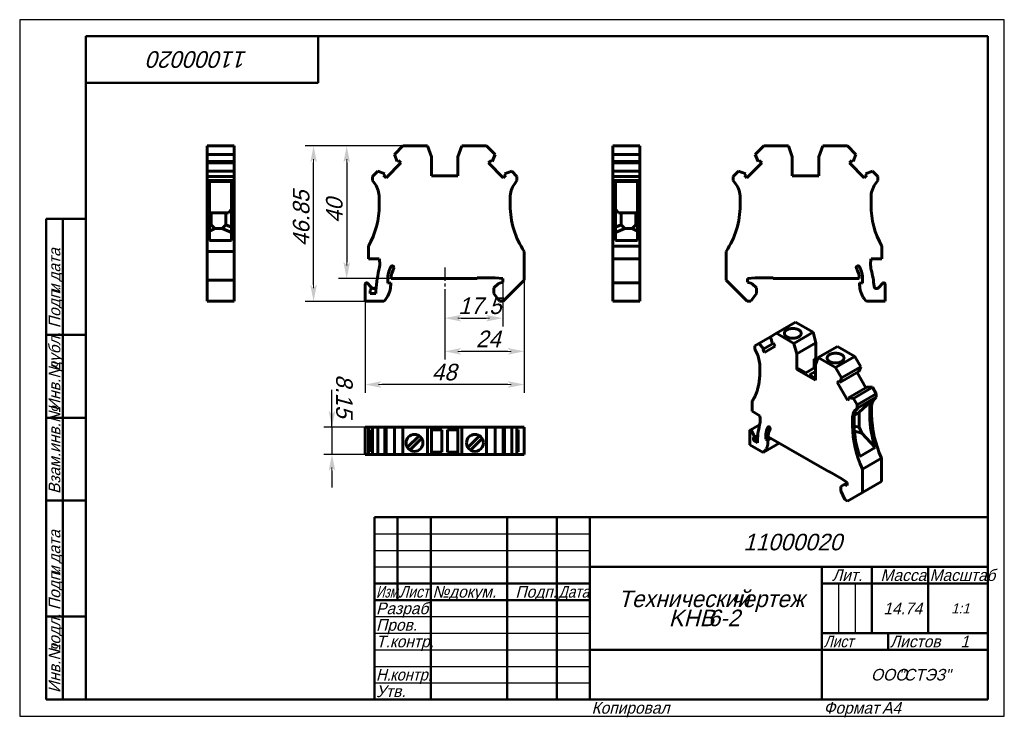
# Model space of a CAD drawing. Header units: millimetres. Extents: x 0 to 297, y 0 to 210.
import ezdxf

# ---------------------------------------------------------------- set-up
doc = ezdxf.new("R2010")
doc.units = ezdxf.units.MM
doc.linetypes.add('CENTER_per1_scale0.127559', pattern=[6.48, 4.05, -0.81, 0.81, -0.81])
doc.styles.add('TextStyle_1', font='T-FLEX Type A.TTF', dxfattribs={"oblique": 15, "height": 5})
doc.styles.add('TextStyle_2', font='T-FLEX Type A.TTF', dxfattribs={"oblique": 15, "height": 3.5})
doc.styles.add('TextStyle_3', font='T-FLEX Type A.TTF', dxfattribs={"width": 0.744064, "oblique": 15, "height": 3.5})
doc.styles.add('TextStyle_4', font='T-FLEX Type A.TTF', dxfattribs={"width": 0.883061, "oblique": 15, "height": 3.5})
doc.styles.add('TextStyle_5', font='T-FLEX Type A.TTF', dxfattribs={"width": 0.94413, "oblique": 15, "height": 3.5})
doc.styles.add('TextStyle_6', font='T-FLEX Type A.TTF', dxfattribs={"width": 0.98844, "oblique": 15, "height": 3.5})
doc.styles.add('TextStyle_7', font='T-FLEX Type A.TTF', dxfattribs={"oblique": 15, "height": 5})
doc.styles.add('TextStyle_8', font='T-FLEX Type A.TTF', dxfattribs={"oblique": 15, "height": 3})
doc.styles.add('TextStyle_9', font='T-FLEX Type A.TTF', dxfattribs={"oblique": 15, "height": 3.5})
doc.dimstyles.new('DIM_ST_1', dxfattribs={"dimtxt": 5, "dimasz": 5, "dimexe": 2.5, "dimexo": 0, "dimtad": 1, "dimrnd": 0.01, "dimdsep": 46, "dimtxsty": 'TextStyle_1', "dimblk": 'Arrow_3_C7_Status', "dimcen": 0.09, "dimclrd": 7, "dimclre": 7, "dimclrt": 7, "dimazin": 0, "dimtfac": 1, "dimtdec": 0, "dimtmove": 0, "dimatfit": 0, "dimldrblk": 'NONE', "dimfxl": 1, "dimtvp": 1, "dimtolj": 1, "dimarcsym": 0})
doc.dimstyles.new('DIM_ST_2', dxfattribs={"dimtxt": 5, "dimasz": 5, "dimexe": 2.5, "dimexo": 0, "dimtad": 1, "dimrnd": 0.01, "dimdsep": 46, "dimtxsty": 'TextStyle_1', "dimblk": 'Arrow_3_C7_Status', "dimcen": 0.09, "dimclrd": 7, "dimclre": 7, "dimclrt": 7, "dimazin": 0, "dimtfac": 1, "dimtdec": 0, "dimtmove": 0, "dimatfit": 0, "dimldrblk": 'NONE', "dimfxl": 1, "dimtvp": 1, "dimtolj": 1, "dimarcsym": 0})

# ---------------------------------------------------------------- blocks, each defined once
blk = doc.blocks.new('Arrow_3_C7_Status')
at = {"color": 7, "linetype": 'Continuous', "lineweight": 0}
blk.add_line((-1, 0), (-0.8, 0), dxfattribs=at)
at = {"color": 7}
blk.add_solid([(-1, -0.2), (0, 0), (-0.8, 0), (-1, 0.2)], dxfattribs=at)
blk = doc.blocks.new('*D5')
at = {"color": 7, "lineweight": -2}
for p, q in [((152.2, 131.48), (152.2, 97.5)), ((104.2, 125.08), (104.2, 97.5)), ((147.2, 100), (109.2, 100))]:
    blk.add_line(p, q, dxfattribs=at)
at = {"layer": 'Defpoints', "color": 0}
for p in [(152.2, 131.48), (104.2, 125.08), (104.2, 100)]:
    blk.add_point(p, dxfattribs=at)
at = {"color": 7, "lineweight": -2, "xscale": 5, "yscale": 5, "zscale": 5, "rotation": 180}
blk.add_blockref('Arrow_3_C7_Status', (104.2, 100), dxfattribs=at)
at = {"color": 7, "lineweight": -2, "xscale": 5, "yscale": 5, "zscale": 5}
blk.add_blockref('Arrow_3_C7_Status', (152.2, 100), dxfattribs=at)
blk = doc.blocks.new('_None')
blk = doc.blocks.new('*D6')
at = {"color": 7, "lineweight": -2}
for p, q in [((115.6, 171.94), (96.14, 171.94)), ((98.64, 166.94), (98.64, 136.93)), ((112.01, 131.93), (96.14, 131.93))]:
    blk.add_line(p, q, dxfattribs=at)
at = {"layer": 'Defpoints', "color": 0}
for p in [(115.6, 171.94), (98.64, 131.93), (112.01, 131.93)]:
    blk.add_point(p, dxfattribs=at)
at = {"color": 7, "lineweight": -2, "xscale": 5, "yscale": 5, "zscale": 5}
for p, rotation in [((98.64, 171.94), 90), ((98.64, 131.93), 270)]:
    blk.add_blockref('Arrow_3_C7_Status', p, dxfattribs=dict(at, rotation=rotation))
blk = doc.blocks.new('*D7')
at = {"color": 7, "lineweight": -2}
for p, q in [((152.2, 131.48), (152.2, 107.5)), ((128.2, 128.79), (128.2, 107.5)), ((147.2, 110), (133.2, 110))]:
    blk.add_line(p, q, dxfattribs=at)
at = {"layer": 'Defpoints', "color": 0}
for p in [(152.2, 131.48), (128.2, 128.79), (128.2, 110)]:
    blk.add_point(p, dxfattribs=at)
at = {"color": 7, "lineweight": -2, "xscale": 5, "yscale": 5, "zscale": 5, "rotation": 180}
blk.add_blockref('Arrow_3_C7_Status', (128.2, 110), dxfattribs=at)
at = {"color": 7, "lineweight": -2, "xscale": 5, "yscale": 5, "zscale": 5}
blk.add_blockref('Arrow_3_C7_Status', (152.2, 110), dxfattribs=at)
blk = doc.blocks.new('*D8')
at = {"color": 7, "lineweight": -2}
for p, q in [((115.6, 171.94), (86.14, 171.94)), ((88.64, 130.08), (88.64, 166.94)), ((104.2, 125.08), (86.14, 125.08))]:
    blk.add_line(p, q, dxfattribs=at)
at = {"layer": 'Defpoints', "color": 0}
for p in [(88.64, 171.94), (115.6, 171.94), (104.2, 125.08)]:
    blk.add_point(p, dxfattribs=at)
at = {"color": 7, "lineweight": -2, "xscale": 5, "yscale": 5, "zscale": 5}
for p, rotation in [((88.64, 171.94), 90), ((88.64, 125.08), 270)]:
    blk.add_blockref('Arrow_3_C7_Status', p, dxfattribs=dict(at, rotation=rotation))
blk = doc.blocks.new('*D9')
at = {"color": 7, "lineweight": -2}
for p, q in [((145.7, 130.83), (145.7, 117.5)), ((128.2, 128.79), (128.2, 117.5)), ((133.2, 120), (140.7, 120))]:
    blk.add_line(p, q, dxfattribs=at)
at = {"layer": 'Defpoints', "color": 0}
for p in [(145.7, 130.83), (128.2, 128.79), (145.7, 120)]:
    blk.add_point(p, dxfattribs=at)
at = {"color": 7, "lineweight": -2, "xscale": 5, "yscale": 5, "zscale": 5, "rotation": 180}
blk.add_blockref('Arrow_3_C7_Status', (128.2, 120), dxfattribs=at)
at = {"color": 7, "lineweight": -2, "xscale": 5, "yscale": 5, "zscale": 5}
blk.add_blockref('Arrow_3_C7_Status', (145.7, 120), dxfattribs=at)
blk = doc.blocks.new('*D10')
at = {"color": 7, "lineweight": -2}
for p, q in [((94.2, 87.09), (94.2, 98.4)), ((94.2, 92.09), (94.2, 97.09)), ((104.2, 87.09), (91.7, 87.09)), ((94.2, 87.09), (94.2, 78.94)), ((104.2, 78.94), (91.7, 78.94)), ((94.2, 73.94), (94.2, 68.94))]:
    blk.add_line(p, q, dxfattribs=at)
at = {"layer": 'Defpoints', "color": 0}
for p in [(104.2, 87.09), (94.2, 78.94), (104.2, 78.94)]:
    blk.add_point(p, dxfattribs=at)
at = {"color": 7, "lineweight": -2, "xscale": 5, "yscale": 5, "zscale": 5}
for p, rotation in [((94.2, 87.09), 269.9999999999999), ((94.2, 78.94), 89.9999999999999)]:
    blk.add_blockref('Arrow_3_C7_Status', p, dxfattribs=dict(at, rotation=rotation))
blk = doc.blocks.new('_FR1Страница_1')
at = {"color": 7, "linetype": 'Continuous', "lineweight": 25}
for p, q in [((0, 210), (0, 0)), ((297, 210), (0, 210)), ((297, 0), (297, 210)), ((107, 55), (172, 55)), ((107, 50), (172, 50)), ((107, 45), (172, 45)), ((247, 40), (247, 25)), ((252, 40), (252, 25)), ((107, 30), (172, 30)), ((107, 25), (172, 25)), ((107, 20), (172, 20)), ((242, 20), (292, 20)), ((262, 20), (262, 20)), ((107, 15), (172, 15)), ((107, 10), (172, 10)), ((0, 0), (297, 0))]:
    blk.add_line(p, q, dxfattribs=at)
at = {"color": 7, "linetype": 'Continuous', "lineweight": 50}
for p, q in [((20, 5), (20, 205)), ((20, 205), (292, 205)), ((90, 191), (90, 205)), ((292, 205), (292, 5)), ((20, 191), (90, 191)), ((8, 5), (8, 150)), ((8, 150), (20, 150)), ((13, 150), (13, 5)), ((8, 115), (20, 115)), ((8, 90), (20, 90)), ((20, 65), (8, 65)), ((107, 5), (107, 60)), ((107, 60), (292, 60)), ((114, 60), (114, 35)), ((124, 60), (124, 5)), ((147, 60), (147, 5)), ((162, 60), (162, 5)), ((172, 60), (172, 5)), ((172, 45), (292, 45)), ((242, 45), (242, 5)), ((257, 45), (257, 25)), ((274, 45), (274, 25)), ((107, 40), (172, 40)), ((242, 40), (292, 40)), ((107, 35), (172, 35)), ((8, 30), (20, 30)), ((242, 25), (292, 25)), ((262, 25), (262, 20)), ((172, 20), (292, 20)), ((20, 5), (8, 5)), ((292, 5), (20, 5))]:
    blk.add_line(p, q, dxfattribs=at)
at = {"color": 7, "oblique": 15}
for s, height, rotation, style, p in [('11000020', 5, 180, 'TextStyle_7', (68.7, 200.5)), ('дата', 3.5, 90, 'TextStyle_2', (12.25, 131.01)), ('Подп.', 3.5, 90, 'TextStyle_2', (12.25, 117)), ('и', 3.5, 90, 'TextStyle_2', (12.25, 127.51)), ('дубл.', 3.5, 90, 'TextStyle_2', (12.25, 104.01)), ('Инв.№', 3.5, 90, 'TextStyle_2', (12.25, 92)), ('Взам.инв.№', 3.5, 90, 'TextStyle_2', (12.25, 67)), ('дата', 3.5, 90, 'TextStyle_2', (12.25, 46.01)), ('Подп.', 3.5, 90, 'TextStyle_2', (12.25, 32)), ('и', 3.5, 90, 'TextStyle_2', (12.25, 42.51)), ('подл.', 3.5, 90, 'TextStyle_2', (12.25, 19.01)), ('Инв.№', 3.5, 90, 'TextStyle_2', (12.25, 7))]:
    blk.add_text(s, height=height, rotation=rotation, dxfattribs=dict(at, style=style)).set_placement(p)
for s, height, style, p in [('11000020', 5, 'TextStyle_7', (218.3, 50)), ('Лит.', 3.5, 'TextStyle_2', (245.03, 40.76)), ('Масса', 3.5, 'TextStyle_2', (259.65, 40.76)), ('№', 3.5, 'TextStyle_2', (124.5, 35.75)), ('Подп.', 3.5, 'TextStyle_2', (149.53, 35.75)), ('докум.', 3.5, 'TextStyle_2', (129.5, 35.75)), ('Технический', 5, 'TextStyle_7', (180.55, 32.88)), ('чертеж', 5, 'TextStyle_7', (214.51, 32.88)), ('Разраб.', 3.5, 'TextStyle_2', (107.5, 30.75)), ('14.74', 3.5, 'TextStyle_2', (260.53, 30.75)), ('1:1', 3, 'TextStyle_8', (280.99, 31)), ('KHB', 5, 'TextStyle_7', (195.79, 27.12)), ('6-2', 5, 'TextStyle_7', (207.58, 27.12)), ('Пров.', 3.5, 'TextStyle_2', (107.5, 25.75)), ('Т.контр.', 3.5, 'TextStyle_2', (107.5, 20.75)), ('Листов', 3.5, 'TextStyle_2', (262.5, 20.75)), ('1', 3.5, 'TextStyle_9', (283.78, 20.75)), ('ООО', 3.5, 'TextStyle_2', (256.78, 10.75)), ('"СТЭЗ"', 3.5, 'TextStyle_2', (265.03, 10.75)), ('Утв.', 3.5, 'TextStyle_2', (107.5, 5.75)), ('Копировал', 3.5, 'TextStyle_2', (172.5, 0.75)), ('Формат', 3.5, 'TextStyle_2', (242.5, 0.75)), ('A4', 3.5, 'TextStyle_2', (260.12, 0.75))]:
    blk.add_text(s, height=height, dxfattribs=dict(at, style=style)).set_placement(p)
for s, style, width, p in [('Масштаб', 'TextStyle_6', 0.98844, (274.5, 40.76)), ('Изм.', 'TextStyle_3', 0.744064, (107.5, 35.75)), ('Лист', 'TextStyle_4', 0.883061, (114.5, 35.75)), ('Дата', 'TextStyle_4', 0.883061, (162.5, 35.75)), ('Лист', 'TextStyle_4', 0.883061, (242.5, 20.75)), ('Н.', 'TextStyle_5', 0.94413, (107.5, 10.75)), ('контр.', 'TextStyle_5', 0.94413, (111.75, 10.75))]:
    blk.add_text(s, height=3.5, dxfattribs=dict(at, style=style, width=width)).set_placement(p)
blk = doc.blocks.new('Страница_1')
at = {"color": 7, "linetype": 'Continuous', "lineweight": 60}
for p, q in [((56.506, 171.935), (56.506, 169.361)), ((64.656, 171.935), (56.506, 171.935)), ((56.506, 169.361), (56.506, 167.218)), ((64.656, 169.361), (56.506, 169.361)), ((64.656, 171.935), (64.656, 169.361)), ((64.656, 169.361), (64.656, 167.218)), ((113.028, 169.361), (115.602, 171.935)), ((113.863, 167.218), (113.028, 169.361)), ((115.602, 171.935), (123.002, 171.935)), ((124.202, 168.638), (123.002, 171.935)), ((132.202, 168.638), (133.402, 171.935)), ((133.402, 171.935), (140.802, 171.935)), ((140.802, 171.935), (143.376, 169.361)), ((143.376, 169.361), (142.542, 167.218)), ((178.953, 171.935), (187.103, 171.935)), ((178.953, 169.361), (178.953, 171.935)), ((178.953, 169.361), (187.103, 169.361)), ((178.953, 167.218), (178.953, 169.361)), ((187.103, 169.361), (187.103, 171.935)), ((187.103, 167.218), (187.103, 169.361)), ((224.455, 171.935), (221.881, 169.361)), ((221.881, 169.361), (222.715, 167.218)), ((231.855, 171.935), (224.455, 171.935)), ((233.055, 168.638), (231.855, 171.935)), ((241.055, 168.638), (242.255, 171.935)), ((249.655, 171.935), (242.255, 171.935)), ((252.229, 169.361), (249.655, 171.935)), ((251.395, 167.218), (252.229, 169.361)), ((64.656, 167.218), (56.506, 167.218)), ((56.506, 167.216), (56.506, 166.835)), ((56.506, 166.835), (64.656, 166.835)), ((56.506, 166.835), (56.506, 164.329)), ((64.656, 167.216), (64.656, 166.835)), ((64.656, 166.835), (64.656, 164.329)), ((110.52, 162.363), (114.992, 166.835)), ((114.236, 167.592), (113.863, 167.218)), ((114.992, 166.835), (114.236, 167.592)), ((124.202, 162.935), (124.202, 168.638)), ((132.202, 162.935), (132.202, 168.638)), ((142.169, 167.592), (141.412, 166.835)), ((141.412, 166.835), (145.885, 162.363)), ((142.542, 167.218), (142.169, 167.592)), ((178.953, 167.218), (187.103, 167.218)), ((178.953, 166.835), (178.953, 167.216)), ((187.103, 166.835), (178.953, 166.835)), ((178.953, 164.329), (178.953, 166.835)), ((187.103, 166.835), (187.103, 167.216)), ((187.103, 164.329), (187.103, 166.835)), ((223.845, 166.835), (219.373, 162.363)), ((222.715, 167.218), (223.089, 167.592)), ((223.089, 167.592), (223.845, 166.835)), ((233.055, 162.935), (233.055, 168.638)), ((241.055, 162.935), (241.055, 168.638)), ((250.265, 166.835), (251.021, 167.592)), ((254.737, 162.363), (250.265, 166.835)), ((251.021, 167.592), (251.395, 167.218)), ((56.506, 164.327), (56.506, 162.735)), ((64.656, 164.327), (56.506, 164.327)), ((64.656, 164.327), (64.656, 162.735)), ((106.402, 162.735), (107.994, 164.327)), ((107.994, 164.327), (110.137, 163.492)), ((110.137, 163.492), (109.763, 163.119)), ((146.268, 163.492), (148.411, 164.327)), ((146.641, 163.119), (146.268, 163.492)), ((148.411, 164.327), (150.002, 162.735)), ((178.953, 164.327), (187.103, 164.327)), ((178.953, 162.735), (178.953, 164.327)), ((187.103, 162.735), (187.103, 164.327)), ((216.847, 164.327), (215.255, 162.735)), ((218.989, 163.492), (216.847, 164.327)), ((218.616, 163.119), (218.989, 163.492)), ((257.263, 164.327), (255.121, 163.492)), ((255.121, 163.492), (255.494, 163.119)), ((258.855, 162.735), (257.263, 164.327)), ((56.506, 162.735), (56.506, 161.535)), ((56.506, 162.735), (64.656, 162.735)), ((64.656, 161.535), (56.506, 161.535)), ((56.506, 160.415), (56.506, 161.535)), ((56.506, 160.415), (56.506, 156.4)), ((63.906, 161.257), (57.256, 161.257)), ((57.256, 160.415), (57.256, 161.257)), ((57.256, 160.415), (57.256, 156.4)), ((63.906, 160.415), (63.906, 161.257)), ((63.906, 160.415), (63.906, 156.4)), ((64.656, 162.735), (64.656, 161.535)), ((64.656, 160.415), (64.656, 161.535)), ((64.656, 160.415), (64.656, 156.4)), ((106.402, 162.735), (106.402, 161.535)), ((107.186, 160.415), (106.402, 161.535)), ((109.763, 163.119), (110.52, 162.363)), ((124.202, 162.935), (132.202, 162.935)), ((145.885, 162.363), (146.641, 163.119)), ((149.218, 160.415), (150.002, 161.535)), ((150.002, 162.735), (150.002, 161.535)), ((187.103, 162.735), (178.953, 162.735)), ((178.953, 162.735), (178.953, 161.535)), ((178.953, 161.535), (187.103, 161.535)), ((178.953, 160.415), (178.953, 161.535)), ((178.953, 160.415), (178.953, 156.4)), ((179.703, 161.257), (186.353, 161.257)), ((179.703, 160.415), (179.703, 161.257)), ((179.703, 160.415), (179.703, 156.4)), ((186.353, 160.415), (186.353, 161.257)), ((186.353, 160.415), (186.353, 156.4)), ((187.103, 162.735), (187.103, 161.535)), ((187.103, 160.415), (187.103, 161.535)), ((187.103, 160.415), (187.103, 156.4)), ((215.255, 162.735), (215.255, 161.535)), ((216.039, 160.415), (215.255, 161.535)), ((219.373, 162.363), (218.616, 163.119)), ((241.055, 162.935), (233.055, 162.935)), ((255.494, 163.119), (254.737, 162.363)), ((258.071, 160.415), (258.855, 161.535)), ((258.855, 162.735), (258.855, 161.535)), ((56.506, 154.035), (56.506, 156.4)), ((57.256, 154.035), (57.256, 156.4)), ((63.906, 154.035), (63.906, 156.4)), ((64.656, 156.4), (64.656, 154.035)), ((108.452, 154.035), (108.452, 156.4)), ((147.952, 154.035), (147.952, 156.4)), ((178.953, 156.4), (178.953, 154.035)), ((179.703, 154.035), (179.703, 156.4)), ((186.353, 154.035), (186.353, 156.4)), ((187.103, 154.035), (187.103, 156.4)), ((217.305, 156.4), (217.305, 154.035)), ((256.805, 156.4), (256.805, 154.035)), ((56.506, 154.035), (56.506, 140.091)), ((57.256, 154.035), (57.256, 143.435)), ((57.256, 151.88), (57.356, 151.751)), ((57.356, 151.751), (62.956, 151.751)), ((57.756, 151.751), (57.756, 148.185)), ((62.156, 148.185), (62.156, 151.751)), ((62.956, 151.751), (63.906, 152.979)), ((63.906, 154.035), (63.906, 143.435)), ((64.656, 154.035), (64.656, 140.091)), ((178.953, 154.035), (178.953, 141.709)), ((179.703, 154.035), (179.703, 143.435)), ((180.653, 151.751), (179.703, 152.979)), ((186.253, 151.751), (180.653, 151.751)), ((181.453, 148.185), (181.453, 151.751)), ((185.853, 151.751), (185.853, 148.185)), ((186.353, 151.88), (186.253, 151.751)), ((186.353, 154.035), (186.353, 143.435)), ((187.103, 154.035), (187.103, 141.709)), ((57.256, 148.105), (57.756, 148.185)), ((57.256, 146.285), (58.856, 147.085)), ((57.756, 148.185), (58.856, 147.085)), ((61.056, 147.085), (58.856, 147.085)), ((61.056, 147.085), (62.156, 148.185)), ((63.906, 145.875), (61.056, 147.085)), ((62.156, 148.185), (63.906, 147.46)), ((181.453, 148.185), (179.703, 147.46)), ((179.703, 145.875), (182.553, 147.085)), ((182.553, 147.085), (181.453, 148.185)), ((182.553, 147.085), (184.753, 147.085)), ((185.853, 148.185), (184.753, 147.085)), ((186.353, 146.285), (184.753, 147.085)), ((186.353, 148.105), (185.853, 148.185)), ((63.906, 143.435), (57.256, 143.435)), ((186.353, 143.435), (179.703, 143.435)), ((64.656, 140.091), (56.506, 140.091)), ((56.506, 140.091), (56.506, 131.485)), ((64.656, 140.091), (64.656, 131.485)), ((105.202, 141.709), (105.202, 137.935)), ((152.202, 140.091), (152.202, 131.485)), ((178.953, 141.709), (178.953, 137.935)), ((187.103, 141.709), (178.953, 141.709)), ((187.103, 141.709), (187.103, 137.935)), ((213.055, 140.091), (213.055, 131.485)), ((260.055, 141.709), (260.055, 137.935)), ((105.202, 137.935), (108.446, 137.935)), ((178.953, 137.935), (187.103, 137.935)), ((178.953, 136.41), (178.953, 137.935)), ((187.103, 136.41), (187.103, 137.935)), ((260.055, 137.935), (256.812, 137.935)), ((178.953, 134.577), (178.953, 136.41)), ((178.953, 134.577), (178.953, 130.644)), ((187.103, 134.577), (187.103, 136.41)), ((187.103, 134.577), (187.103, 130.644)), ((64.656, 131.485), (56.506, 131.485)), ((56.506, 131.485), (56.506, 125.085)), ((64.656, 131.485), (64.656, 125.085)), ((111.002, 130.556), (111.002, 131.635)), ((138.002, 131.935), (112.008, 131.935)), ((138.002, 131.935), (138.002, 132.135)), ((143.416, 132.135), (138.002, 132.135)), ((145.702, 131.935), (143.416, 132.135)), ((144.405, 130.487), (145.702, 130.835)), ((145.702, 130.835), (145.702, 131.935)), ((152.202, 131.485), (145.802, 125.085)), ((213.055, 131.485), (219.455, 125.085)), ((219.555, 131.935), (221.841, 132.135)), ((219.555, 130.835), (219.555, 131.935)), ((220.853, 130.487), (219.555, 130.835)), ((221.841, 132.135), (227.255, 132.135)), ((227.255, 131.935), (227.255, 132.135)), ((227.255, 131.935), (253.249, 131.935)), ((254.255, 130.556), (254.255, 131.635)), ((104.202, 130.242), (104.202, 125.085)), ((105.739, 129.671), (104.885, 130.525)), ((105.702, 127.435), (105.702, 128.364)), ((106.255, 129.155), (105.739, 129.671)), ((111.902, 130.635), (111.002, 130.556)), ((111.902, 130.079), (111.902, 130.635)), ((144.405, 130.487), (143.052, 129.135)), ((143.052, 127.485), (143.052, 129.135)), ((187.103, 130.642), (178.953, 130.642)), ((178.953, 130.642), (178.953, 130.242)), ((178.953, 130.242), (178.953, 125.085)), ((187.103, 130.642), (187.103, 130.242)), ((187.103, 130.242), (187.103, 125.085)), ((220.853, 130.487), (222.205, 129.135)), ((222.205, 127.485), (222.205, 129.135)), ((253.355, 130.635), (254.255, 130.556)), ((253.355, 130.079), (253.355, 130.635)), ((259.003, 129.155), (260.372, 130.525)), ((261.055, 130.242), (261.055, 125.085)), ((64.656, 125.085), (56.506, 125.085)), ((109.868, 125.085), (104.202, 125.085)), ((107.41, 127.435), (105.702, 127.435)), ((144.733, 125.085), (143.052, 127.485)), ((145.802, 125.085), (144.733, 125.085)), ((178.953, 125.085), (187.103, 125.085)), ((219.455, 125.085), (220.524, 125.085)), ((220.524, 125.085), (222.205, 127.485)), ((255.389, 125.085), (261.055, 125.085)), ((234.064, 118.76), (228.301, 115.433)), ((234.064, 118.76), (239.296, 115.739)), ((226.479, 114.381), (222.921, 112.327)), ((226.481, 114.382), (228.301, 115.433)), ((227.071, 112.292), (226.481, 114.382)), ((228.301, 115.433), (233.534, 112.412)), ((239.296, 115.739), (233.534, 112.412)), ((240.145, 112.558), (239.296, 115.739)), ((221.796, 111.677), (222.921, 112.327)), ((221.796, 111.677), (221.796, 110.698)), ((222.35, 109.463), (221.796, 110.698)), ((222.921, 112.327), (224.436, 110.771)), ((224.436, 110.771), (224.172, 110.619)), ((224.172, 110.619), (224.707, 109.692)), ((227.069, 112.291), (224.436, 110.771)), ((224.707, 109.692), (227.87, 111.518)), ((227.335, 112.445), (227.071, 112.292)), ((227.87, 111.518), (227.335, 112.445)), ((234.382, 109.23), (233.534, 112.412)), ((240.145, 112.558), (234.382, 109.23)), ((240.145, 107.901), (240.145, 112.558)), ((246.65, 111.494), (240.887, 108.166)), ((246.65, 111.494), (251.883, 108.473)), ((234.382, 104.574), (234.382, 109.23)), ((239.615, 107.595), (240.145, 107.901)), ((239.615, 107.595), (239.615, 105.023)), ((240.476, 107.098), (239.615, 107.595)), ((240.039, 105.964), (240.887, 108.166)), ((240.145, 107.901), (240.669, 107.599)), ((240.887, 108.166), (246.12, 105.145)), ((251.883, 108.473), (246.12, 105.145)), ((251.883, 108.473), (253.703, 105.32)), ((223.245, 103.737), (223.245, 105.668)), ((234.382, 104.574), (234.859, 104.849)), ((234.382, 104.574), (240.039, 101.308)), ((234.859, 104.849), (237.087, 103.563)), ((237.087, 103.563), (240.039, 105.268)), ((240.039, 101.308), (240.039, 105.964)), ((246.12, 105.145), (247.94, 101.993)), ((253.703, 105.32), (247.94, 101.993)), ((253.703, 105.32), (253.113, 103.911)), ((240.039, 103.892), (238.279, 102.875)), ((238.279, 102.875), (240.039, 101.859)), ((247.086, 101.041), (246.551, 100.732)), ((247.35, 100.584), (247.086, 101.041)), ((253.113, 103.911), (247.35, 100.584)), ((247.94, 101.993), (247.35, 100.584)), ((252.578, 103.602), (255.213, 99.039)), ((246.551, 100.732), (249.714, 95.255)), ((255.748, 99.348), (249.985, 96.021)), ((257.263, 99.154), (251.5, 95.827)), ((255.748, 99.348), (257.263, 99.154)), ((257.263, 99.154), (258.388, 97.205)), ((249.714, 95.255), (250.249, 95.564)), ((250.249, 95.564), (249.985, 96.021)), ((249.985, 96.021), (251.5, 95.827)), ((251.5, 95.827), (252.625, 93.878)), ((252.625, 93.878), (258.388, 97.205)), ((258.388, 96.225), (252.625, 92.898)), ((257.721, 95.772), (253.018, 93.057)), ((253.191, 91.627), (257.721, 95.772)), ((257.304, 95.325), (257.721, 95.772)), ((257.834, 95.631), (258.388, 96.225)), ((258.388, 97.205), (258.388, 96.225)), ((220.947, 94.999), (220.947, 91.918)), ((252.071, 92.304), (252.625, 92.898)), ((252.601, 92.61), (253.018, 93.057)), ((252.625, 93.878), (252.625, 92.898)), ((256.408, 90.632), (256.408, 92.563)), ((256.939, 92.87), (256.939, 90.938)), ((220.947, 91.918), (223.24, 90.594)), ((251.176, 87.611), (251.176, 89.542)), ((251.706, 87.917), (251.706, 89.849)), ((251.749, 90.568), (251.847, 90.625)), ((251.847, 90.625), (253.191, 91.627)), ((253.191, 91.627), (253.191, 87.121)), ((104.202, 78.94), (104.202, 87.09)), ((104.885, 87.09), (104.202, 87.09)), ((105.2, 87.09), (104.885, 87.09)), ((105.202, 78.94), (105.202, 87.09)), ((106.4, 87.09), (105.202, 87.09)), ((106.402, 86.34), (106.094, 86.34)), ((106.094, 79.69), (106.094, 86.34)), ((106.402, 87.09), (107.994, 87.09)), ((106.402, 78.94), (106.402, 87.09)), ((107.994, 87.09), (110.137, 87.09)), ((107.994, 87.09), (107.994, 78.94)), ((110.137, 87.09), (110.137, 78.94)), ((110.139, 87.09), (110.52, 87.09)), ((110.52, 87.09), (113.026, 87.09)), ((110.52, 78.94), (110.52, 87.09)), ((113.028, 87.09), (113.028, 78.94)), ((113.028, 87.09), (115.602, 87.09)), ((115.602, 87.09), (115.602, 78.94)), ((115.602, 87.09), (123.002, 87.09)), ((124.202, 87.09), (123.002, 87.09)), ((123.002, 87.09), (123.002, 78.94)), ((124.202, 87.09), (132.202, 87.09)), ((124.202, 87.09), (124.202, 78.94)), ((127.352, 86.34), (124.202, 86.34)), ((127.352, 79.615), (127.352, 86.34)), ((132.202, 86.34), (129.038, 86.34)), ((129.038, 86.34), (129.038, 79.615)), ((132.202, 87.09), (133.402, 87.09)), ((132.202, 87.09), (132.202, 78.94)), ((133.402, 87.09), (133.402, 78.94)), ((133.402, 87.09), (140.802, 87.09)), ((140.802, 87.09), (143.376, 87.09)), ((140.802, 87.09), (140.802, 78.94)), ((143.376, 87.09), (143.376, 78.94)), ((143.378, 87.09), (145.885, 87.09)), ((145.885, 87.09), (146.266, 87.09)), ((145.885, 78.94), (145.885, 87.09)), ((146.268, 87.09), (148.411, 87.09)), ((146.268, 87.09), (146.268, 78.94)), ((148.411, 87.09), (150.002, 87.09)), ((148.411, 87.09), (148.411, 78.94)), ((150.002, 78.94), (150.002, 87.09)), ((150.002, 86.34), (150.311, 86.34)), ((150.004, 87.09), (152.202, 87.09)), ((150.311, 86.34), (150.311, 79.69)), ((152.202, 87.09), (152.202, 78.94)), ((223.191, 87.884), (220.323, 86.228)), ((251.711, 87.475), (253.191, 87.121)), ((253.191, 87.121), (253.984, 85.369)), ((116.928, 81.018), (120.449, 84.539)), ((121.227, 83.761), (117.706, 80.24)), ((135.178, 81.018), (138.699, 84.539)), ((139.477, 83.761), (135.956, 80.24)), ((220.24, 86.045), (220.24, 81.834)), ((221.326, 84.952), (220.723, 85.997)), ((221.301, 83.141), (221.301, 83.899)), ((221.301, 83.141), (222.572, 83.875)), ((221.326, 83.913), (222.64, 84.671)), ((225.048, 83.526), (225.048, 84.406)), ((225.048, 83.526), (226.023, 84.088)), ((225.685, 83.222), (225.048, 83.526)), ((226.604, 83.753), (225.685, 83.222)), ((225.685, 82.768), (225.685, 83.222)), ((244.14, 73.629), (225.76, 84.241)), ((253.984, 85.369), (251.789, 85.91)), ((258.076, 81.014), (253.984, 85.369)), ((224.246, 79.521), (220.24, 81.834)), ((222.508, 82.444), (221.301, 83.141)), ((229.09, 82.318), (224.246, 79.521)), ((258.076, 81.014), (253.374, 78.3)), ((104.885, 78.94), (104.202, 78.94)), ((105.2, 78.94), (104.885, 78.94)), ((106.4, 78.94), (105.202, 78.94)), ((106.402, 79.69), (106.094, 79.69)), ((106.402, 78.94), (107.994, 78.94)), ((107.994, 78.94), (110.137, 78.94)), ((110.139, 78.94), (110.52, 78.94)), ((110.52, 78.94), (113.026, 78.94)), ((113.028, 78.94), (115.602, 78.94)), ((115.602, 78.94), (123.002, 78.94)), ((124.202, 78.94), (123.002, 78.94)), ((124.202, 79.615), (127.352, 79.615)), ((124.202, 78.94), (132.202, 78.94)), ((129.038, 79.615), (132.202, 79.615)), ((132.202, 78.94), (133.402, 78.94)), ((133.402, 78.94), (140.802, 78.94)), ((140.802, 78.94), (143.376, 78.94)), ((143.378, 78.94), (145.885, 78.94)), ((145.885, 78.94), (146.266, 78.94)), ((146.268, 78.94), (148.411, 78.94)), ((148.411, 78.94), (150.002, 78.94)), ((150.002, 79.69), (150.311, 79.69)), ((150.004, 78.94), (152.202, 78.94)), ((259.944, 77.818), (254.181, 74.491)), ((259.944, 77.818), (259.944, 70.791)), ((254.181, 74.491), (254.181, 67.464)), ((244.14, 73.629), (244.14, 73.792)), ((247.968, 71.582), (244.14, 73.792)), ((244.14, 73.629), (244.282, 73.71)), ((249.585, 70.485), (247.968, 71.582)), ((248.667, 69.833), (247.711, 69.281)), ((247.711, 67.934), (247.711, 69.281)), ((249.585, 70.363), (248.667, 69.833)), ((248.667, 69.833), (249.585, 69.587)), ((249.585, 69.587), (249.585, 70.485)), ((259.944, 70.791), (254.181, 67.464)), ((248.899, 65.288), (247.711, 67.934)), ((254.181, 67.464), (249.656, 64.851)), ((249.656, 64.851), (248.899, 65.288))]:
    blk.add_line(p, q, dxfattribs=at)
at = {"color": 7, "linetype": 'CENTER_per1_scale0.127559', "lineweight": 25}
blk.add_line((128.202, 135.27), (128.202, 128.79), dxfattribs=at)
blk.add_line((128.202, 135.27), (128.202, 128.79), dxfattribs=at)
at = {"color": 7, "lineweight": 60, "flags": 128}
for points in [[(235.001, 114.382), (234.91, 114.332), (234.815, 114.285), (234.717, 114.241), (234.614, 114.199), (234.509, 114.16), (234.4, 114.125), (234.288, 114.092), (234.174, 114.063), (234.057, 114.037), (233.938, 114.014), (233.817, 113.995), (233.695, 113.979), (233.572, 113.967), (233.448, 113.958), (233.323, 113.953), (233.198, 113.951), (233.073, 113.953), (232.948, 113.958), (232.824, 113.967), (232.7, 113.979), (232.578, 113.995), (232.457, 114.014), (232.339, 114.037), (232.222, 114.063), (232.107, 114.092), (231.996, 114.125), (231.887, 114.16), (231.781, 114.199), (231.679, 114.241), (231.58, 114.285), (231.485, 114.332), (231.395, 114.382), (231.308, 114.434), (231.227, 114.489), (231.15, 114.546), (231.077, 114.605), (231.01, 114.666), (230.949, 114.729), (230.893, 114.794), (230.842, 114.86), (230.797, 114.927), (230.758, 114.996), (230.724, 115.065), (230.697, 115.136), (230.675, 115.207), (230.66, 115.279), (230.651, 115.351), (230.648, 115.423), (230.651, 115.495), (230.66, 115.567), (230.675, 115.639), (230.697, 115.71), (230.724, 115.781), (230.758, 115.85), (230.797, 115.919), (230.842, 115.986), (230.893, 116.053), (230.949, 116.117), (231.01, 116.18), (231.077, 116.241), (231.15, 116.3), (231.227, 116.357), (231.308, 116.412), (231.395, 116.464)], [(231.395, 116.464), (231.485, 116.514), (231.58, 116.561), (231.679, 116.606), (231.781, 116.647), (231.887, 116.686), (231.996, 116.721), (232.107, 116.754), (232.222, 116.783), (232.339, 116.809), (232.457, 116.832), (232.578, 116.851), (232.7, 116.867), (232.824, 116.879), (232.948, 116.888), (233.073, 116.894), (233.198, 116.895), (233.323, 116.894), (233.448, 116.888), (233.572, 116.879), (233.695, 116.867), (233.817, 116.851), (233.938, 116.832), (234.057, 116.809), (234.174, 116.783), (234.288, 116.754), (234.4, 116.721), (234.509, 116.686), (234.614, 116.647), (234.717, 116.606), (234.815, 116.561), (234.91, 116.514), (235.001, 116.464), (235.087, 116.412), (235.169, 116.357), (235.246, 116.3), (235.318, 116.241), (235.385, 116.18), (235.447, 116.117), (235.503, 116.053), (235.554, 115.986), (235.599, 115.919), (235.638, 115.85), (235.671, 115.781), (235.699, 115.71), (235.72, 115.639), (235.735, 115.567), (235.745, 115.495), (235.748, 115.423), (235.745, 115.351), (235.735, 115.279), (235.72, 115.207), (235.699, 115.136), (235.671, 115.065), (235.638, 114.996), (235.599, 114.927), (235.554, 114.86), (235.503, 114.794), (235.447, 114.729), (235.385, 114.666), (235.318, 114.605), (235.246, 114.546), (235.169, 114.489), (235.087, 114.434), (235.001, 114.382)], [(244.299, 109.014), (244.213, 108.961), (244.131, 108.906), (244.054, 108.85), (243.982, 108.79), (243.915, 108.729), (243.853, 108.667), (243.797, 108.602), (243.747, 108.536), (243.701, 108.469), (243.662, 108.4), (243.629, 108.33), (243.601, 108.26), (243.58, 108.189), (243.565, 108.117), (243.555, 108.045), (243.552, 107.973), (243.555, 107.9), (243.565, 107.828), (243.58, 107.756), (243.601, 107.685), (243.629, 107.615), (243.662, 107.545), (243.701, 107.477), (243.747, 107.409), (243.797, 107.343), (243.853, 107.279), (243.915, 107.216), (243.982, 107.155), (244.054, 107.096), (244.131, 107.039), (244.213, 106.984), (244.299, 106.931), (244.39, 106.882), (244.485, 106.834), (244.583, 106.79), (244.686, 106.748), (244.791, 106.71), (244.9, 106.674), (245.012, 106.642), (245.127, 106.612), (245.243, 106.586), (245.362, 106.564), (245.483, 106.544), (245.605, 106.529), (245.728, 106.516), (245.852, 106.507), (245.977, 106.502), (246.102, 106.5), (246.228, 106.502), (246.352, 106.507), (246.477, 106.516), (246.6, 106.529), (246.722, 106.544), (246.843, 106.564), (246.961, 106.586), (247.078, 106.612), (247.193, 106.642), (247.304, 106.674), (247.413, 106.71), (247.519, 106.748), (247.621, 106.79), (247.72, 106.834), (247.815, 106.882), (247.906, 106.931)], [(247.906, 106.931), (247.992, 106.984), (248.074, 107.039), (248.151, 107.096), (248.223, 107.155), (248.29, 107.216), (248.351, 107.279), (248.408, 107.343), (248.458, 107.409), (248.503, 107.477), (248.543, 107.545), (248.576, 107.615), (248.603, 107.685), (248.625, 107.756), (248.64, 107.828), (248.649, 107.9), (248.652, 107.973), (248.649, 108.045), (248.64, 108.117), (248.625, 108.189), (248.603, 108.26), (248.576, 108.33), (248.543, 108.4), (248.503, 108.469), (248.458, 108.536), (248.408, 108.602), (248.351, 108.667), (248.29, 108.729), (248.223, 108.79), (248.151, 108.85), (248.074, 108.906), (247.992, 108.961), (247.906, 109.014), (247.815, 109.063), (247.72, 109.111), (247.621, 109.155), (247.519, 109.197), (247.413, 109.235), (247.304, 109.271), (247.193, 109.303), (247.078, 109.333), (246.961, 109.359), (246.843, 109.381), (246.722, 109.401), (246.6, 109.416), (246.477, 109.429), (246.352, 109.438), (246.228, 109.443), (246.102, 109.445), (245.977, 109.443), (245.852, 109.438), (245.728, 109.429), (245.605, 109.416), (245.483, 109.401), (245.362, 109.381), (245.243, 109.359), (245.127, 109.333), (245.012, 109.303), (244.9, 109.271), (244.791, 109.235), (244.686, 109.197), (244.583, 109.155), (244.485, 109.111), (244.39, 109.063), (244.299, 109.014)], [(223.245, 103.737), (223.243, 103.408), (223.236, 103.082), (223.224, 102.759), (223.208, 102.439), (223.187, 102.122), (223.163, 101.813), (223.133, 101.508), (223.099, 101.206), (223.061, 100.906), (223.018, 100.605), (222.97, 100.306), (222.917, 100.012), (222.86, 99.721), (222.798, 99.433), (222.732, 99.15), (222.661, 98.87), (222.586, 98.595), (222.506, 98.324), (222.422, 98.057), (222.334, 97.794), (222.241, 97.535), (222.146, 97.286), (222.046, 97.04), (221.943, 96.799), (221.835, 96.562), (221.721, 96.324), (221.602, 96.092), (221.479, 95.863), (221.352, 95.64), (221.221, 95.422), (221.086, 95.208), (220.947, 94.999)], [(257.304, 95.325), (257.224, 95.236), (257.148, 95.142), (257.076, 95.044), (257.007, 94.942), (256.941, 94.836), (256.88, 94.725), (256.811, 94.589), (256.748, 94.448), (256.69, 94.301), (256.638, 94.15), (256.597, 94.017), (256.56, 93.881), (256.528, 93.741), (256.499, 93.598), (256.474, 93.452), (256.453, 93.303), (256.434, 93.124), (256.42, 92.941), (256.411, 92.754), (256.408, 92.563)], [(257.834, 95.631), (257.755, 95.542), (257.679, 95.448), (257.606, 95.351), (257.537, 95.248), (257.472, 95.142), (257.41, 95.031), (257.342, 94.895), (257.278, 94.754), (257.221, 94.608), (257.168, 94.456), (257.127, 94.323), (257.091, 94.187), (257.058, 94.048), (257.029, 93.905), (257.004, 93.759), (256.983, 93.61), (256.964, 93.43), (256.95, 93.247), (256.942, 93.06), (256.939, 92.87)], [(252.071, 92.304), (251.992, 92.215), (251.916, 92.121), (251.843, 92.023), (251.774, 91.921), (251.709, 91.815), (251.647, 91.704), (251.579, 91.568), (251.516, 91.427), (251.458, 91.28), (251.405, 91.129), (251.364, 90.996), (251.328, 90.86), (251.295, 90.72), (251.266, 90.577), (251.241, 90.431), (251.221, 90.282), (251.201, 90.103), (251.187, 89.92), (251.179, 89.733), (251.176, 89.542)], [(252.601, 92.61), (252.522, 92.521), (252.446, 92.427), (252.374, 92.33), (252.305, 92.227), (252.239, 92.121), (252.177, 92.01), (252.109, 91.874), (252.046, 91.733), (251.988, 91.587), (251.935, 91.435), (251.895, 91.302), (251.858, 91.166), (251.825, 91.026), (251.797, 90.884), (251.772, 90.738), (251.751, 90.589), (251.731, 90.409), (251.717, 90.226), (251.709, 90.039), (251.706, 89.849)], [(220.723, 85.997), (220.702, 86.031), (220.68, 86.063), (220.656, 86.093), (220.631, 86.121), (220.605, 86.147), (220.578, 86.17), (220.551, 86.191), (220.523, 86.208), (220.495, 86.223), (220.468, 86.234), (220.441, 86.242), (220.415, 86.246), (220.389, 86.247), (220.366, 86.244), (220.343, 86.238), (220.323, 86.228), (220.304, 86.215), (220.288, 86.199), (220.273, 86.18), (220.261, 86.158), (220.252, 86.133), (220.245, 86.106), (220.241, 86.076), (220.24, 86.045)], [(225.731, 87.184), (225.658, 87.061), (225.589, 86.935), (225.523, 86.803), (225.462, 86.668), (225.405, 86.528), (225.353, 86.387), (225.305, 86.242), (225.261, 86.093), (225.221, 85.94), (225.185, 85.781), (225.153, 85.619), (225.125, 85.453), (225.101, 85.284), (225.082, 85.112), (225.067, 84.939), (225.057, 84.764), (225.05, 84.587), (225.048, 84.406)], [(226.397, 86.608), (226.394, 86.654), (226.388, 86.703), (226.377, 86.752), (226.362, 86.803), (226.344, 86.853), (226.321, 86.903), (226.296, 86.952), (226.267, 86.999), (226.235, 87.044), (226.201, 87.086), (226.166, 87.124), (226.128, 87.159), (226.09, 87.19), (226.051, 87.216), (226.012, 87.237), (225.973, 87.253), (225.935, 87.263), (225.899, 87.268), (225.864, 87.268), (225.831, 87.262), (225.801, 87.25), (225.774, 87.233), (225.751, 87.211), (225.731, 87.184)], [(226.355, 86.441), (226.281, 86.315), (226.211, 86.183), (226.146, 86.047), (226.086, 85.905), (226.03, 85.758), (225.98, 85.607), (225.934, 85.45), (225.894, 85.29), (225.859, 85.125), (225.829, 84.955), (225.804, 84.782), (225.784, 84.605), (225.769, 84.425), (225.76, 84.241)], [(226.355, 86.441), (226.373, 86.476), (226.386, 86.516), (226.394, 86.56), (226.397, 86.608)], [(221.301, 83.899), (221.333, 83.917), (221.363, 83.937), (221.39, 83.962), (221.415, 83.99), (221.438, 84.022), (221.457, 84.057), (221.474, 84.095), (221.488, 84.136), (221.499, 84.179), (221.507, 84.226), (221.511, 84.274), (221.513, 84.325)], [(221.513, 84.325), (221.511, 84.384), (221.505, 84.444), (221.495, 84.506), (221.482, 84.57), (221.464, 84.634), (221.443, 84.698), (221.419, 84.763), (221.391, 84.827), (221.36, 84.89), (221.326, 84.952)], [(224.893, 80.124), (224.977, 80.231), (225.057, 80.344), (225.132, 80.462), (225.203, 80.586), (225.269, 80.715), (225.329, 80.846), (225.385, 80.982), (225.436, 81.123), (225.483, 81.268), (225.525, 81.421), (225.563, 81.577), (225.595, 81.738), (225.623, 81.903), (225.645, 82.072), (225.663, 82.241), (225.675, 82.413), (225.682, 82.589), (225.685, 82.768)]]:
    blk.add_lwpolyline(points, dxfattribs=at)
at = {"color": 7, "linetype": 'Continuous', "lineweight": 60}
for centre, radius, start, end in [((101.452, 156.4), 7, 0, 35), ((154.952, 156.4), 7, 145, 180), ((210.305, 156.4), 7, 359.99999, 35), ((263.805, 156.4), 7, 145, 180), ((83.452, 154.035), 25, 330.45864, 0), ((172.952, 154.035), 25, 180, 213.90126), ((192.305, 154.035), 25, 326.09874, 0), ((281.805, 154.035), 25, 180, 209.54136), ((101.102, 136.41), 7.5, 0, 11.73422), ((264.155, 136.41), 7.5, 168.26578, 179.99999), ((139.502, 126.735), 32.1, 165.85889, 178.75046), ((101.102, 136.41), 7.5, 345.85889, 0), ((119.302, 131.635), 8.3, 152.09877, 180), ((112.409, 135.285), 0.5, 0, 152.09877), ((119.302, 131.635), 7.3, 152.09877, 177.64472), ((112.409, 135.285), 0.5, 332.09877, 0.00001), ((252.848, 135.285), 0.5, 27.90123, 180), ((252.848, 135.285), 0.5, 180, 207.90123), ((245.955, 131.635), 7.3, 2.35528, 27.90123), ((245.955, 131.635), 8.3, 0, 27.90123), ((264.155, 136.41), 7.5, 180, 194.14111), ((225.755, 126.735), 32.1, 5.15339, 14.14111), ((104.602, 130.242), 0.4, 45, 180), ((105.102, 129.035), 0.9, 311.81031, 0), ((105.102, 129.035), 0.9, 0.00001, 45), ((106.785, 129.686), 0.75, 225, 354.84661), ((104.902, 130.079), 7, 327.14012, 360), ((260.355, 130.079), 7, 180, 212.85988), ((258.472, 129.686), 0.75, 185.15339, 315), ((260.655, 130.242), 0.4, 359.99998, 135), ((102.802, 131.435), 9.5, 318.05468, 327.14012), ((262.455, 131.435), 9.5, 212.85988, 221.94532), ((213.714, 105.423), 9.534, 1.47232, 25.07143), ((217.531, 89.24), 5.821, 346.49793, 0.43603), ((215.18, 89.252), 8.171, 0.22601, 9.45037), ((287.723, 91.108), 31.318, 180.87146, 198.80267), ((290.718, 91.771), 33.789, 181.41207, 204.38994), ((246.966, 82.136), 24.46, 166.41471, 179.27907), ((284.955, 88.444), 33.789, 181.41207, 204.38994), ((283.02, 88.394), 31.318, 180.87146, 198.80267), ((119.077, 82.39), 2.55, 0, 180), ((137.327, 82.39), 2.55, 0.00001, 180), ((119.077, 82.39), 2.55, 180, 0), ((137.327, 82.39), 2.55, 180, 0.00001), ((222.308, 82.247), 3.344, 305.41509, 320.60197)]:
    blk.add_arc(centre, radius, start, end, dxfattribs=at)
blk.add_blockref('_FR1Страница_1', (0, 0))
at = {"color": 7, "style": 'TextStyle_1', "oblique": 15}
for s, rotation, p in [('46.85', 90, (87.392, 141.722)), ('40', 90, (97.392, 148.72)), ('8.15', 270, (95.452, 103.049))]:
    blk.add_text(s, height=5, rotation=rotation, dxfattribs=at).set_placement(p)
for s, p in [('17.5', (132.307, 121.25)), ('24', (137.637, 111.25)), ('48', (124.327, 101.25))]:
    blk.add_text(s, height=5, dxfattribs=at).set_placement(p)
for base, p1, p2, angle, dimstyle, picture, middle, dimtype in [((88.642, 171.935), (104.202, 125.085), (115.602, 171.935), 90, 'DIM_ST_1', '*D8', (88.642, 148.51), 160), ((98.642, 131.935), (115.602, 171.935), (112.008, 131.935), 270, 'DIM_ST_1', '*D6', (98.642, 151.935), 160), ((104.202, 100), (152.202, 131.485), (104.202, 125.085), 180, 'DIM_ST_1', '*D5', (127.542, 100), 160), ((128.202, 110), (152.202, 131.485), (128.202, 128.79), 180, 'DIM_ST_1', '*D7', (140.852, 110), 160), ((94.202, 78.94), (104.202, 87.09), (104.202, 78.94), 270, 'DIM_ST_2', '*D10', (94.202, 98.404), 161)]:
    dim = blk.add_linear_dim(base=base, p1=p1, p2=p2, angle=angle, text=' ', dimstyle=dimstyle)
    dim.commit()
    dim.dimension.update_dxf_attribs({"geometry": picture, "text_midpoint": middle, "dimtype": dimtype})
dim = blk.add_linear_dim(base=(145.702, 120), p1=(128.202, 128.79), p2=(145.702, 130.835), text=' ', dimstyle='DIM_ST_1')
dim.commit()
dim.dimension.update_dxf_attribs({"geometry": '*D9', "text_midpoint": (136.952, 120), "dimtype": 160})

msp = doc.modelspace()

# ---------------------------------------------------------------- block references
msp.add_blockref('Страница_1', (0, 0))

doc.saveas('drawing.dxf')
